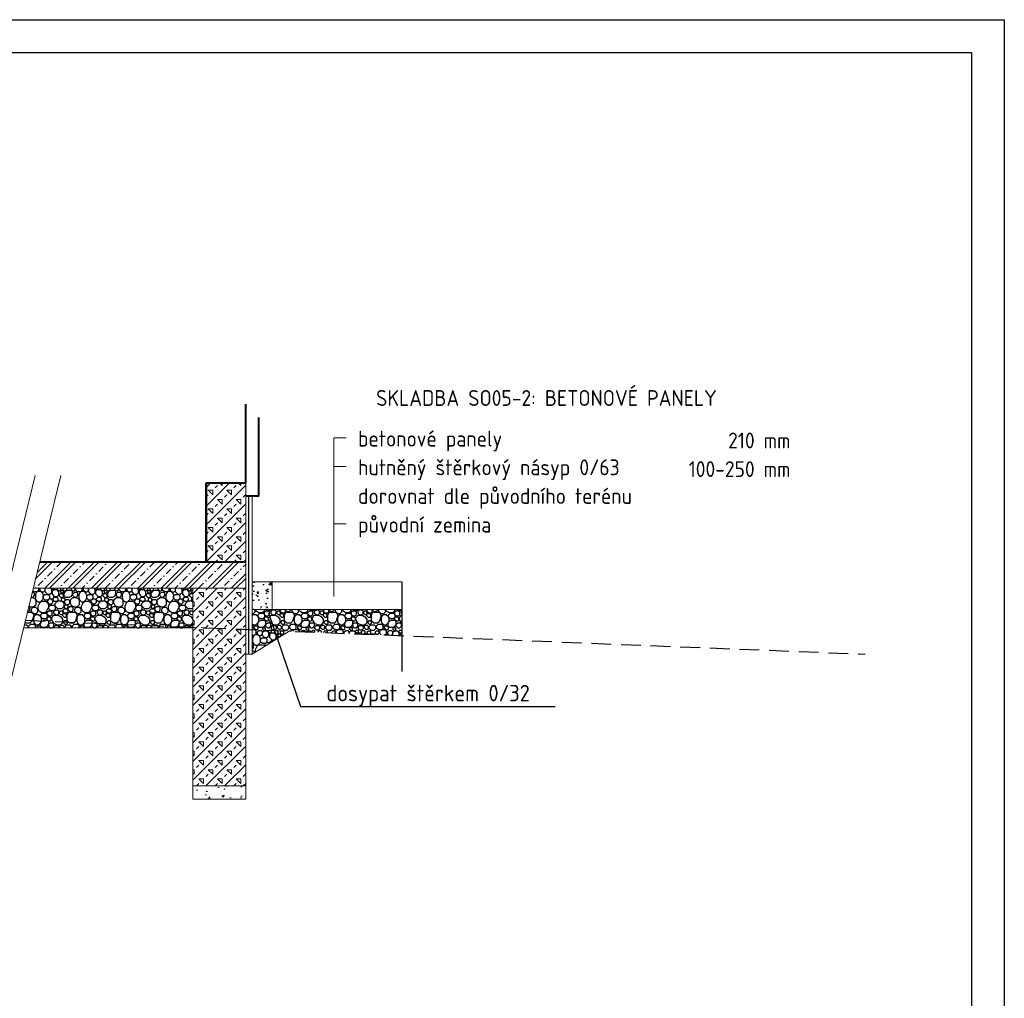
# Model space of a CAD drawing. Header units: millimetres. Extents: x 574189 to 1856771, y -1280639 to 333486.
# Tile 23 of 59: x 595719 to 603189, y -252649 to -245224. Entities that reach past the tile are written whole.
import ezdxf
from ezdxf import colors
from ezdxf.entities.mleader import LeaderData, LeaderLine
from ezdxf.enums import TextEntityAlignment as Align
from ezdxf.math import Vec2, Vec3

# ---------------------------------------------------------------- set-up
doc = ezdxf.new("R2010")
doc.units = ezdxf.units.MM
doc.linetypes.add('DASHED', pattern=[4.5, 3, -1.5])
for name, color, linetype, lineweight in [('CKSTENY_REZ', 6, 'Continuous', 50), ('IN_C_TENKA', 7, 'Continuous', 18), ('IN_C_TLUSTA', 5, 'Continuous', 40), ('koty', 7, 'Continuous', 25), ('pohledy', 7, 'Continuous', 25), ('srafy', 7, 'Continuous', 18)]:
    doc.layers.add(name, color=color, linetype=linetype, lineweight=lineweight)
doc.layers.add('IN_TEXT', color=7, linetype='Continuous')
doc.styles.add('iso', font='isocp.shx')
doc.linetypes.add('CIKCAK', pattern='A,0.00254,-5.08,[131,ltypeshp.shx,S=5.08,R=0,X=-5.08,Y=0],-10.16,[131,ltypeshp.shx,S=5.08,R=180,X=5.08,Y=0],-5.08', length=20.32254)
pattern_1 = [(0, (1705.05, 62.85), (0, 329.64882), [11.31377, -318.33505]), (0, (1705.05, 90.16), (0, 329.64882), [11.31377, -318.33505]), (90, (1724.37, 70.85), (-329.64882, 2e-14), [11.31377, -318.33505]), (90, (1697.05, 70.85), (-329.64882, 2e-14), [11.31377, -318.33505]), (45, (1716.37, 62.85), (2e-07, 329.648825), [11.31377, -454.88007]), (45, (1697.05, 82.16), (2e-07, 329.648825), [11.31377, -454.88007]), (135, (1705.05, 62.85), (-329.648825, 2e-07), [11.31377, -454.88007]), (135, (1724.37, 82.16), (-329.648825, 2e-07), [11.31377, -454.88007]), (0, (1709.65, 183.32), (0, 329.64882), [11.31377, -318.33505]), (0, (1709.65, 210.64), (0, 329.64882), [11.31377, -318.33505]), (90, (1728.97, 191.32), (-329.64882, 2e-14), [11.31377, -318.33505]), (90, (1701.65, 191.32), (-329.64882, 2e-14), [11.31377, -318.33505]), (45, (1720.97, 183.32), (2e-07, 329.648825), [11.31377, -454.88007]), (45, (1701.65, 202.64), (2e-07, 329.648825), [11.31377, -454.88007]), (135, (1709.65, 183.32), (-329.648825, 2e-07), [11.31377, -454.88007]), (135, (1728.97, 202.64), (-329.648825, 2e-07), [11.31377, -454.88007]), (0, (2001.9, 136.14), (0, 329.64882), [11.31377, -318.33505]), (0, (2001.9, 163.45), (0, 329.64882), [11.31377, -318.33505]), (90, (1993.9, 144.14), (-329.64882, 2e-14), [11.31377, -318.33505]), (90, (2021.2, 144.14), (-329.64882, 2e-14), [11.31377, -318.33505]), (45, (2013.2, 136.14), (2e-07, 329.648825), [11.31377, -454.88007]), (45, (1993.9, 155.45), (2e-07, 329.648825), [11.31377, -454.88007]), (135, (2001.9, 136.14), (-329.648825, 2e-07), [11.31377, -454.88007]), (135, (2021.2, 155.45), (-329.648825, 2e-07), [11.31377, -454.88007]), (0, (1699.42, 316), (0, 329.64882), [11.31377, -318.33505]), (0, (1699.42, 343.3), (0, 329.64882), [11.31377, -318.33505]), (90, (1691.42, 324), (-329.64882, 2e-14), [11.31377, -318.33505]), (90, (1718.73, 324), (-329.64882, 2e-14), [11.31377, -318.33505]), (45, (1710.73, 316), (2e-07, 329.648825), [11.31377, -454.88007]), (45, (1691.42, 335.3), (2e-07, 329.648825), [11.31377, -454.88007]), (135, (1699.42, 316), (-329.648825, 2e-07), [11.31377, -454.88007]), (135, (1718.73, 335.3), (-329.648825, 2e-07), [11.31377, -454.88007]), (0, (1762.3, 316), (0, 329.64882), [11.31377, -318.33505]), (0, (1762.3, 343.3), (0, 329.64882), [11.31377, -318.33505]), (90, (1754.3, 324), (-329.64882, 2e-14), [11.31377, -318.33505]), (90, (1781.63, 324), (-329.64882, 2e-14), [11.31377, -318.33505]), (45, (1773.63, 316), (2e-07, 329.648825), [11.31377, -454.88007]), (45, (1754.31, 335.3), (2e-07, 329.648825), [11.31377, -454.88007]), (135, (1762.31, 316), (-329.648825, 2e-07), [11.31377, -454.88007]), (135, (1781.63, 335.3), (-329.648825, 2e-07), [11.31377, -454.88007]), (0, (1985.23, 318.23), (0, 329.64882), [11.31377, -318.33505]), (0, (1985.23, 345.54), (0, 329.64882), [11.31377, -318.33505]), (90, (1977.23, 326.23), (-329.64882, 2e-14), [11.31377, -318.33505]), (90, (2004.54, 326.23), (-329.64882, 2e-14), [11.31377, -318.33505]), (45, (1996.54, 318.23), (2e-07, 329.648825), [11.31377, -454.88007]), (45, (1977.23, 337.54), (2e-07, 329.648825), [11.31377, -454.88007]), (135, (1985.23, 318.23), (-329.648825, 2e-07), [11.31377, -454.88007]), (135, (2004.54, 337.54), (-329.648825, 2e-07), [11.31377, -454.88007]), (0, (2016.52, 235.88), (0, 329.64882), [11.31377, -318.33505]), (0, (2016.52, 263.2), (0, 329.64882), [11.31377, -318.33505]), (90, (2008.52, 243.88), (-329.64882, 2e-14), [11.31377, -318.33505]), (90, (2035.84, 243.88), (-329.64882, 2e-14), [11.31377, -318.33505]), (45, (2027.84, 235.88), (2e-07, 329.648825), [11.31377, -454.88007]), (45, (2008.52, 255.2), (2e-07, 329.648825), [11.31377, -454.88007]), (135, (2016.52, 235.88), (-329.648825, 2e-07), [11.31377, -454.88007]), (135, (2035.84, 255.2), (-329.648825, 2e-07), [11.31377, -454.88007]), (0, (1893.2, 17.72), (0, 329.64882), [8.6138, -321.03503]), (0, (1893.2, 38.5), (0, 329.64882), [8.6138, -321.03503]), (90, (1887.12, 23.8), (-329.64882, 2e-14), [8.6138, -321.03503]), (90, (1907.9, 23.8), (-329.64882, 2e-14), [8.6138, -321.03503]), (45, (1901.83, 17.72), (329.648825, -4e-07), [8.6138, -457.58005]), (45, (1887.12, 32.42), (329.648825, -4e-07), [8.6138, -457.58005]), (135, (1893.2, 17.72), (4e-07, 329.648825), [8.6138, -457.58005]), (135, (1907.92, 32.42), (4e-07, 329.648825), [8.6138, -457.58005]), (0, (1938.9, 327.2), (0, 329.64882), [8.6138, -321.03503]), (0, (1938.9, 348), (0, 329.64882), [8.6138, -321.03503]), (90, (1932.8, 333.3), (-329.64882, 2e-14), [8.6138, -321.03503]), (90, (1953.6, 333.3), (-329.64882, 2e-14), [8.6138, -321.03503]), (45, (1947.5, 327.22), (329.648825, -4e-07), [8.6138, -457.58005]), (45, (1932.8, 341.92), (329.648825, -4e-07), [8.6138, -457.58005]), (135, (1938.88, 327.22), (4e-07, 329.648825), [8.6138, -457.58005]), (135, (1953.59, 341.92), (4e-07, 329.648825), [8.6138, -457.58005]), (0, (2010.22, 299.36), (0, 329.64882), [8.6138, -321.03503]), (0, (2010.22, 320.16), (0, 329.64882), [8.6138, -321.03503]), (90, (2004.13, 305.45), (-329.64882, 2e-14), [8.6138, -321.03503]), (90, (2024.92, 305.45), (-329.64882, 2e-14), [8.6138, -321.03503]), (45, (2018.83, 299.36), (329.648825, -4e-07), [8.6138, -457.58005]), (45, (2004.13, 314.07), (329.648825, -4e-07), [8.6138, -457.58005]), (135, (2010.22, 299.36), (4e-07, 329.648825), [8.6138, -457.58005]), (135, (2024.92, 314.07), (4e-07, 329.648825), [8.6138, -457.58005]), (0, (1741.36, 159.38), (0, 329.64882), [15.81472, -313.8341]), (0, (1741.36, 197.56), (0, 329.64882), [15.81472, -313.8341]), (90, (1730.18, 170.56), (-329.64882, 2e-14), [15.81472, -313.8341]), (90, (1768.36, 170.56), (-329.64882, 2e-14), [15.81472, -313.8341]), (45, (1757.18, 159.38), (-2e-07, 329.648824), [15.81472, -450.37912]), (45, (1730.18, 186.38), (-2e-07, 329.648824), [15.81472, -450.37912]), (135, (1741.36, 159.38), (-329.648824, -2e-07), [15.81472, -450.37912]), (135, (1768.36, 186.38), (-329.648824, -2e-07), [15.81472, -450.37912]), (0, (1715.5, 212.22), (0, 329.64882), [15.81472, -313.8341]), (0, (1715.5, 250.4), (0, 329.64882), [15.81472, -313.8341]), (90, (1704.33, 223.4), (-329.64882, 2e-14), [15.81472, -313.8341]), (90, (1742.5, 223.4), (-329.64882, 2e-14), [15.81472, -313.8341]), (45, (1731.33, 212.22), (-2e-07, 329.648824), [15.81472, -450.37912]), (45, (1704.33, 239.22), (-2e-07, 329.648824), [15.81472, -450.37912]), (135, (1715.51, 212.22), (-329.648824, -2e-07), [15.81472, -450.37912]), (135, (1742.51, 239.22), (-329.648824, -2e-07), [15.81472, -450.37912]), (0, (1777.17, 268.56), (0, 329.64882), [15.81472, -313.8341]), (0, (1777.17, 306.74), (0, 329.64882), [15.81472, -313.8341]), (90, (1766, 279.74), (-329.64882, 2e-14), [15.81472, -313.8341]), (90, (1804.17, 279.74), (-329.64882, 2e-14), [15.81472, -313.8341]), (45, (1792.99, 268.56), (-2e-07, 329.648824), [15.81472, -450.37912]), (45, (1765.99, 295.56), (-2e-07, 329.648824), [15.81472, -450.37912]), (135, (1777.17, 268.56), (-329.648824, -2e-07), [15.81472, -450.37912]), (135, (1804.17, 295.56), (-329.648824, -2e-07), [15.81472, -450.37912]), (0, (1922.7, 36.2), (0, 329.64882), [15.81472, -313.8341]), (0, (1922.7, 74.37), (0, 329.64882), [15.81472, -313.8341]), (90, (1911.52, 47.37), (-329.64882, 2e-14), [15.81472, -313.8341]), (90, (1949.7, 47.37), (-329.64882, 2e-14), [15.81472, -313.8341]), (45, (1938.52, 36.2), (-2e-07, 329.648824), [15.81472, -450.37912]), (45, (1911.52, 63.2), (-2e-07, 329.648824), [15.81472, -450.37912]), (135, (1922.7, 36.2), (-329.648824, -2e-07), [15.81472, -450.37912]), (135, (1949.7, 63.2), (-329.648824, -2e-07), [15.81472, -450.37912]), (0, (1911.6, 126.5), (0, 329.64882), [15.81472, -313.8341]), (0, (1911.6, 164.7), (0, 329.64882), [15.81472, -313.8341]), (90, (1900.43, 137.7), (-329.64882, 2e-14), [15.81472, -313.8341]), (90, (1938.6, 137.7), (-329.64882, 2e-14), [15.81472, -313.8341]), (45, (1927.43, 126.5), (-2e-07, 329.648824), [15.81472, -450.37912]), (45, (1900.43, 153.5), (-2e-07, 329.648824), [15.81472, -450.37912]), (135, (1911.61, 126.5), (-329.648824, -2e-07), [15.81472, -450.37912]), (135, (1938.61, 153.5), (-329.648824, -2e-07), [15.81472, -450.37912]), (0, (1962.23, 133.97), (0, 329.64882), [15.81472, -313.8341]), (0, (1962.23, 172.15), (0, 329.64882), [15.81472, -313.8341]), (90, (1951.04, 145.16), (-329.64882, 2e-14), [15.81472, -313.8341]), (90, (1989.22, 145.16), (-329.64882, 2e-14), [15.81472, -313.8341]), (45, (1978.04, 133.97), (-2e-07, 329.648824), [15.81472, -450.37912]), (45, (1951.04, 160.97), (-2e-07, 329.648824), [15.81472, -450.37912]), (135, (1962.23, 133.97), (-329.648824, -2e-07), [15.81472, -450.37912]), (135, (1989.22, 160.97), (-329.648824, -2e-07), [15.81472, -450.37912]), (0, (1916.3, 216.9), (0, 329.64882), [15.81472, -313.8341]), (0, (1916.3, 255.08), (0, 329.64882), [15.81472, -313.8341]), (90, (1905.1, 228.08), (-329.64882, 2e-14), [15.81472, -313.8341]), (90, (1943.3, 228.08), (-329.64882, 2e-14), [15.81472, -313.8341]), (45, (1932.1, 216.9), (-2e-07, 329.648824), [15.81472, -450.37912]), (45, (1905.11, 243.9), (-2e-07, 329.648824), [15.81472, -450.37912]), (135, (1916.3, 216.9), (-329.648824, -2e-07), [15.81472, -450.37912]), (135, (1943.3, 243.9), (-329.648824, -2e-07), [15.81472, -450.37912]), (0, (1857.58, 307.9), (0, 329.64882), [15.81472, -313.8341]), (0, (1857.58, 346.1), (0, 329.64882), [15.81472, -313.8341]), (90, (1846.4, 319.1), (-329.64882, 2e-14), [15.81472, -313.8341]), (90, (1884.58, 319.1), (-329.64882, 2e-14), [15.81472, -313.8341]), (45, (1873.4, 307.9), (-2e-07, 329.648824), [15.81472, -450.37912]), (45, (1846.4, 334.9), (-2e-07, 329.648824), [15.81472, -450.37912]), (135, (1857.58, 307.9), (-329.648824, -2e-07), [15.81472, -450.37912]), (135, (1884.58, 334.9), (-329.648824, -2e-07), [15.81472, -450.37912]), (0, (1799.03, 310.02), (0, 329.64882), [25.50632, -304.1425]), (0, (1799.03, 351.3), (0, 329.64882), [25.50632, -304.1425]), (90, (1786.74, 322.3), (-329.64882, 2e-14), [16.7131, -312.93572]), (90, (1836.82, 322.3), (-329.64882, 2e-14), [16.7131, -312.93572]), (45, (1824.54, 310.02), (-2e-07, 329.648824), [17.38045, -448.81339]), (45, (1786.74, 339.02), (-2e-07, 329.648824), [17.38045, -448.81339]), (135, (1799.03, 310.02), (-329.648824, -2e-07), [17.38045, -448.81339]), (135, (1836.82, 339.02), (-329.648824, -2e-07), [17.38045, -448.81339]), (0, (1718, 17.26), (0, 329.64882), [25.50632, -304.1425]), (0, (1718, 58.55), (0, 329.64882), [25.50632, -304.1425]), (90, (1705.7, 29.55), (-329.64882, 2e-14), [16.7131, -312.93572]), (90, (1755.8, 29.55), (-329.64882, 2e-14), [16.7131, -312.93572]), (45, (1743.5, 17.26), (-2e-07, 329.648824), [17.38045, -448.81339]), (45, (1705.7, 46.26), (-2e-07, 329.648824), [17.38045, -448.81339]), (135, (1718, 17.26), (-329.648824, -2e-07), [17.38045, -448.81339]), (135, (1755.8, 46.26), (-329.648824, -2e-07), [17.38045, -448.81339]), (0, (1774.28, 21.9), (0, 329.64882), [25.50632, -304.1425]), (0, (1774.28, 63.2), (0, 329.64882), [25.50632, -304.1425]), (90, (1762, 34.2), (-329.64882, 2e-14), [16.7131, -312.93572]), (90, (1812.07, 34.2), (-329.64882, 2e-14), [16.7131, -312.93572]), (45, (1799.78, 21.9), (-2e-07, 329.648824), [17.38045, -448.81339]), (45, (1761.99, 50.9), (-2e-07, 329.648824), [17.38045, -448.81339]), (135, (1774.28, 21.9), (-329.648824, -2e-07), [17.38045, -448.81339]), (135, (1812.07, 50.9), (-329.648824, -2e-07), [17.38045, -448.81339]), (0, (1864.83, 105.65), (0, 329.64882), [25.50632, -304.1425]), (0, (1864.83, 146.94), (0, 329.64882), [25.50632, -304.1425]), (90, (1852.54, 117.94), (-329.64882, 2e-14), [16.7131, -312.93572]), (90, (1902.63, 117.94), (-329.64882, 2e-14), [16.7131, -312.93572]), (45, (1890.34, 105.65), (-2e-07, 329.648824), [17.38045, -448.81339]), (45, (1852.54, 134.65), (-2e-07, 329.648824), [17.38045, -448.81339]), (135, (1864.83, 105.65), (-329.648824, -2e-07), [17.38045, -448.81339]), (135, (1902.63, 134.65), (-329.648824, -2e-07), [17.38045, -448.81339]), (0, (1924.4, 166.3), (0, 329.64882), [25.50632, -304.1425]), (0, (1924.4, 207.6), (0, 329.64882), [25.50632, -304.1425]), (90, (1912.1, 178.6), (-329.64882, 2e-14), [16.7131, -312.93572]), (90, (1962.2, 178.6), (-329.64882, 2e-14), [16.7131, -312.93572]), (45, (1949.9, 166.3), (-2e-07, 329.648824), [17.38045, -448.81339]), (45, (1912.1, 195.3), (-2e-07, 329.648824), [17.38045, -448.81339]), (135, (1924.4, 166.3), (-329.648824, -2e-07), [17.38045, -448.81339]), (135, (1962.2, 195.3), (-329.648824, -2e-07), [17.38045, -448.81339]), (0, (1882.73, 247.82), (0, 329.64882), [25.50632, -304.1425]), (0, (1882.73, 289.12), (0, 329.64882), [25.50632, -304.1425]), (90, (1870.44, 260.1), (-329.64882, 2e-14), [16.7131, -312.93572]), (90, (1920.52, 260.1), (-329.64882, 2e-14), [16.7131, -312.93572]), (45, (1908.23, 247.82), (-2e-07, 329.648824), [17.38045, -448.81339]), (45, (1870.44, 276.83), (-2e-07, 329.648824), [17.38045, -448.81339]), (135, (1882.73, 247.82), (-329.648824, -2e-07), [17.38045, -448.81339]), (135, (1920.52, 276.83), (-329.648824, -2e-07), [17.38045, -448.81339]), (0, (1698.64, 115.86), (0, 329.64882), [13.2373, -316.41153]), (0, (1694.65, 144.2), (0, 329.64882), [13.2373, -316.41153]), (90, (1689.1, 125.4), (-329.64882, 2e-14), [13.2373, -316.41153]), (90, (1717.43, 121.4), (-329.64882, 2e-14), [13.2373, -316.41153]), (45, (1711.88, 115.86), (-2e-07, 329.648824), [7.84565, -458.34818]), (45, (1689.1, 138.64), (-2e-07, 329.648824), [7.84565, -458.34818]), (135, (1698.64, 115.86), (-329.648825, 4e-07), [13.48975, -452.70409]), (135, (1717.43, 134.65), (-329.648825, 4e-07), [13.48975, -452.70409]), (0, (1832.75, 21.67), (0, 329.64882), [13.2373, -316.41153]), (0, (1828.76, 50), (0, 329.64882), [13.2373, -316.41153]), (90, (1823.2, 31.2), (-329.64882, 2e-14), [13.2373, -316.41153]), (90, (1851.54, 27.2), (-329.64882, 2e-14), [13.2373, -316.41153]), (45, (1846, 21.67), (-2e-07, 329.648824), [7.84565, -458.34818]), (45, (1823.21, 44.44), (-2e-07, 329.648824), [7.84565, -458.34818]), (135, (1832.75, 21.67), (-329.648825, 4e-07), [13.48975, -452.70409]), (135, (1851.54, 40.45), (-329.648825, 4e-07), [13.48975, -452.70409]), (0, (1962.47, 20.93), (0, 329.64882), [20.11658, -309.53225]), (0, (1962.47, 52.15), (0, 329.64882), [20.11658, -309.53225]), (90, (1953.17, 30.23), (-329.64882, 2e-14), [12.63499, -317.01384]), (90, (1991.87, 30.23), (-329.64882, 2e-14), [12.63499, -317.01384]), (45, (1982.58, 20.93), (-2e-07, 329.648824), [13.1395, -453.05434]), (45, (1953.17, 42.86), (-2e-07, 329.648824), [13.1395, -453.05434]), (135, (1962.47, 20.93), (-329.648824, -2e-07), [13.1395, -453.05434]), (135, (1991.87, 42.86), (-329.648824, -2e-07), [13.1395, -453.05434]), (0, (1700, 148.3), (0, 329.64882), [20.11658, -309.53225]), (0, (1700, 179.52), (0, 329.64882), [20.11658, -309.53225]), (90, (1690.7, 157.6), (-329.64882, 2e-14), [12.63499, -317.01384]), (90, (1729.4, 157.6), (-329.64882, 2e-14), [12.63499, -317.01384]), (45, (1720.1, 148.3), (-2e-07, 329.648824), [13.1395, -453.05434]), (45, (1690.7, 170.23), (-2e-07, 329.648824), [13.1395, -453.05434]), (135, (1700, 148.3), (-329.648824, -2e-07), [13.1395, -453.05434]), (135, (1729.4, 170.23), (-329.648824, -2e-07), [13.1395, -453.05434]), (0, (1953.66, 236.83), (0, 329.64882), [20.11658, -309.53225]), (0, (1953.66, 268.05), (0, 329.64882), [20.11658, -309.53225]), (90, (1944.37, 246.12), (-329.64882, 2e-14), [12.63499, -317.01384]), (90, (1983.07, 246.12), (-329.64882, 2e-14), [12.63499, -317.01384]), (45, (1973.78, 236.83), (-2e-07, 329.648824), [13.1395, -453.05434]), (45, (1944.37, 258.75), (-2e-07, 329.648824), [13.1395, -453.05434]), (135, (1953.66, 236.83), (-329.648824, -2e-07), [13.1395, -453.05434]), (135, (1983.07, 258.75), (-329.648824, -2e-07), [13.1395, -453.05434]), (0, (2009.46, 25.65), (0, 329.64882), [14.237, -315.41183]), (0, (2005.17, 56.1), (0, 329.64882), [14.237, -315.41183]), (90, (1999.2, 35.9), (-329.64882, 2e-14), [14.237, -315.41183]), (90, (2029.67, 31.62), (-329.64882, 2e-14), [14.237, -315.41183]), (45, (2023.7, 25.65), (4e-07, 329.648825), [8.43817, -457.75567]), (45, (1999.2, 50.15), (4e-07, 329.648825), [8.43817, -457.75567]), (135, (2009.46, 25.65), (-329.648824, -2e-07), [14.50851, -451.68532]), (135, (2029.67, 45.85), (-329.648824, -2e-07), [14.50851, -451.68532]), (0, (1910.46, 88.85), (0, 329.64882), [14.237, -315.41183]), (0, (1906.17, 119.3), (0, 329.64882), [14.237, -315.41183]), (90, (1900.2, 99.1), (-329.64882, 2e-14), [14.237, -315.41183]), (90, (1930.66, 94.82), (-329.64882, 2e-14), [14.237, -315.41183]), (45, (1924.7, 88.85), (4e-07, 329.648825), [8.43817, -457.75567]), (45, (1900.2, 113.35), (4e-07, 329.648825), [8.43817, -457.75567]), (135, (1910.46, 88.85), (-329.648824, -2e-07), [14.50851, -451.68532]), (135, (1930.66, 109.05), (-329.648824, -2e-07), [14.50851, -451.68532]), (0, (2004.15, 266.12), (0, 329.64882), [14.237, -315.41183]), (0, (1999.86, 296.6), (0, 329.64882), [14.237, -315.41183]), (90, (1993.9, 276.38), (-329.64882, 2e-14), [14.237, -315.41183]), (90, (2024.35, 272.1), (-329.64882, 2e-14), [14.237, -315.41183]), (45, (2018.39, 266.12), (4e-07, 329.648825), [8.43817, -457.75567]), (45, (1993.9, 290.62), (4e-07, 329.648825), [8.43817, -457.75567]), (135, (2004.15, 266.12), (-329.648824, -2e-07), [14.50851, -451.68532]), (135, (2024.35, 286.33), (-329.648824, -2e-07), [14.50851, -451.68532]), (0, (1859.7, 237.35), (0, 329.64882), [26.89994, -302.74888]), (0, (1854.43, 152.64), (0, 329.64882), [26.89994, -302.74888]), (333.43495, (1886.6, 237.35), (329.6489, 659.2976), [15.1327, -721.9845]), (333.43495, (2216.25, 237.35), (329.6489, 659.2976), [15.1327, -721.9845]), (333.43495, (2545.9, 237.35), (329.6489, 659.2976), [15.1327, -721.9845]), (333.43495, (2875.55, 237.35), (329.6489, 659.2976), [15.1327, -721.9845]), (333.43495, (3205.2, 237.35), (329.6489, 659.2976), [15.1327, -721.9845]), (296.56505, (1900.14, 230.6), (659.2977, 329.6488), [21.27495, -715.8422]), (296.56505, (2229.8, 230.6), (659.2977, 329.6488), [21.27495, -715.8422]), (296.56505, (2559.4, 230.6), (659.2977, 329.6488), [21.27495, -715.8422]), (296.56505, (2889.1, 230.6), (659.2977, 329.6488), [21.27495, -715.8422]), (296.56505, (3218.7, 230.6), (659.2977, 329.6488), [21.27495, -715.8422]), (153.43495, (1854.4, 152.64), (-329.6489, -659.2976), [15.1327, -721.9845]), (153.43495, (2184.1, 152.64), (-329.6489, -659.2976), [15.1327, -721.9845]), (153.43495, (2513.7, 152.64), (-329.6489, -659.2976), [15.1327, -721.9845]), (153.43495, (2843.4, 152.64), (-329.6489, -659.2976), [15.1327, -721.9845]), (153.43495, (3173, 152.64), (-329.6489, -659.2976), [15.1327, -721.9845]), (116.56505, (1840.9, 159.4), (-659.2977, -329.6488), [21.27495, -715.8422]), (116.56505, (2170.55, 159.4), (-659.2977, -329.6488), [21.27495, -715.8422]), (116.56505, (2500.2, 159.4), (-659.2977, -329.6488), [21.27495, -715.8422]), (116.56505, (2829.84, 159.4), (-659.2977, -329.6488), [21.27495, -715.8422]), (116.56505, (3159.5, 159.4), (-659.2977, -329.6488), [21.27495, -715.8422]), (26.56505, (1881.3, 152.64), (-329.6489, 659.2976), [15.1327, -721.9845]), (26.56505, (2211, 152.64), (-329.6489, 659.2976), [15.1327, -721.9845]), (26.56505, (2540.6, 152.64), (-329.6489, 659.2976), [15.1327, -721.9845]), (26.56505, (2870.3, 152.64), (-329.6489, 659.2976), [15.1327, -721.9845]), (26.56505, (3199.9, 152.64), (-329.6489, 659.2976), [15.1327, -721.9845]), (90, (1831.38, 178.44), (-329.64882, 2e-14), [22.6185, -307.03032]), (270, (1909.65, 211.6), (329.64882, 2e-14), [22.6185, -307.03032]), (63.43495, (1894.9, 159.4), (-659.2977, 329.6488), [33.0631, -704.0541]), (63.43495, (2224.5, 159.4), (-659.2977, 329.6488), [33.0631, -704.0541]), (63.43495, (2554.2, 159.4), (-659.2977, 329.6488), [33.0631, -704.0541]), (63.43495, (2883.8, 159.4), (-659.2977, 329.6488), [33.0631, -704.0541]), (63.43495, (3213.46, 159.4), (-659.2977, 329.6488), [33.0631, -704.0541]), (63.43495, (1831.4, 201.05), (-659.2977, 329.6488), [33.0631, -704.0541]), (63.43495, (2161, 201.05), (-659.2977, 329.6488), [33.0631, -704.0541]), (63.43495, (2490.7, 201.05), (-659.2977, 329.6488), [33.0631, -704.0541]), (63.43495, (2820.3, 201.05), (-659.2977, 329.6488), [33.0631, -704.0541]), (63.43495, (3150, 201.05), (-659.2977, 329.6488), [33.0631, -704.0541]), (26.56505, (1846.2, 230.6), (-329.6489, 659.2976), [15.1327, -721.9845]), (26.56505, (2175.8, 230.6), (-329.6489, 659.2976), [15.1327, -721.9845]), (26.56505, (2505.5, 230.6), (-329.6489, 659.2976), [15.1327, -721.9845]), (26.56505, (2835.1, 230.6), (-329.6489, 659.2976), [15.1327, -721.9845]), (26.56505, (3164.8, 230.6), (-329.6489, 659.2976), [15.1327, -721.9845]), (0, (1742.84, 154.97), (0, 329.64882), [31.23535, -298.41348]), (0, (1738.54, 72.92), (0, 329.64882), [31.23535, -298.41348]), (333.43495, (1774.1, 484.6), (329.6489, 659.2976), [15.1327, -721.9845]), (333.43495, (2103.7, 484.6), (329.6489, 659.2976), [15.1327, -721.9845]), (333.43495, (2433.4, 484.6), (329.6489, 659.2976), [15.1327, -721.9845]), (333.43495, (2763, 484.6), (329.6489, 659.2976), [15.1327, -721.9845]), (333.43495, (3092.7, 484.6), (329.6489, 659.2976), [15.1327, -721.9845]), (296.56505, (1787.6, 148.2), (659.2977, 329.6488), [22.5, -714.61715]), (296.56505, (2117.26, 148.2), (659.2977, 329.6488), [22.5, -714.61715]), (296.56505, (2446.9, 148.2), (659.2977, 329.6488), [22.5, -714.61715]), (296.56505, (2776.56, 148.2), (659.2977, 329.6488), [22.5, -714.61715]), (296.56505, (3106.2, 148.2), (659.2977, 329.6488), [22.5, -714.61715]), (251.56505, (1797.7, 128.1), (988.9464, -329.6489), [43.0939, -999.3472]), (251.56505, (2127.3, 128.1), (988.9464, -329.6489), [43.0939, -999.3472]), (251.56505, (2457, 128.1), (988.9464, -329.6489), [43.0939, -999.3472]), (251.56505, (2786.6, 128.1), (988.9464, -329.6489), [43.0939, -999.3472]), (251.56505, (3116.3, 128.1), (988.9464, -329.6489), [43.0939, -999.3472]), (251.56505, (3445.9, 128.1), (988.9464, -329.6489), [43.0939, -999.3472]), (251.56505, (3775.6, 128.1), (988.9464, -329.6489), [43.0939, -999.3472]), (251.56505, (4105.2, 128.1), (988.9464, -329.6489), [43.0939, -999.3472]), (251.56505, (2127.3, -201.6), (988.9464, -329.6489), [43.0939, -999.3472]), (251.56505, (2457, -201.6), (988.9464, -329.6489), [43.0939, -999.3472]), (45, (1769.77, 72.9), (-329.64882, 329.64882), [20.1895, -446.00424]), (45, (2099.4, 72.9), (-329.64882, 329.64882), [20.1895, -446.00424]), (135, (1738.54, 72.9), (-329.64882, -329.64882), [20.1895, -446.00424]), (135, (2068.2, 72.9), (-329.64882, -329.64882), [20.1895, -446.00424]), (206.56505, (1742.84, 154.97), (-2e-05, -329.6488), [15.0716, -722.04556]), (206.56505, (2072.5, 154.97), (-2e-05, -329.6488), [15.0716, -722.04556]), (243.434947, (1729.36, 148.23), (329.64879, 2e-05), [21.0169, -716.10026]), (243.434947, (1729.36, 477.88), (329.64879, 2e-05), [21.0169, -716.10026]), (270, (1719.96, 129.43), (329.64879, 2e-14), [33.64197, -296.00684]), (296.56505, (1719.96, 95.8), (329.64878, 329.6488), [9.6087, -727.5084]), (296.56505, (1719.96, 425.44), (329.64878, 329.6488), [9.6087, -727.5084]), (296.56505, (1390.3, 425.44), (329.64878, 329.6488), [9.6087, -727.5084]), (0, (1830.18, 313.83), (0, 329.64882), [18.82613, -310.8227]), (0, (1830.18, 233.73), (0, 329.64882), [18.82613, -310.8227]), (315, (1849, 313.83), (329.6488, 4e-14), [21.2911, -444.90272]), (225, (1864.06, 248.78), (-7e-14, -329.6488), [21.2911, -444.90272]), (225, (1500.53, 643.48), (-7e-14, -329.6488), [21.2911, -444.90272]), (315, (1815.13, 248.78), (329.6488, 4e-14), [21.2911, -444.90272]), (288.43489, (1864.06, 298.78), (329.64882, -0.00034), [15.3287, -1027.1124]), (288.43489, (1864.06, 628.42), (329.64882, -0.00034), [15.3287, -1027.1124]), (288.43489, (1534.4, -30.87), (329.64882, -0.00034), [15.3287, -1027.1124]), (251.56505, (1815.13, 298.78), (329.64882, -2e-06), [15.3287, -1027.1124]), (251.56505, (1485.48, -360.52), (329.64882, -2e-06), [15.3287, -1027.1124]), (251.56505, (1485.48, -30.87), (329.64882, -2e-06), [15.3287, -1027.1124]), (270, (1868.9, 284.23), (329.64882, 2e-14), [20.90895, -308.73987]), (270, (1810.28, 284.23), (329.64882, 2e-14), [20.90895, -308.73987]), (288.43489, (1810.28, 263.32), (329.64882, -0.00034), [15.3287, -1027.1124]), (288.43489, (1810.28, -395.97), (329.64882, -0.00034), [15.3287, -1027.1124]), (288.43489, (1810.28, -66.32), (329.64882, -0.00034), [15.3287, -1027.1124]), (251.56505, (1868.9, 263.32), (329.64882, -2e-07), [15.3287, -1027.1124]), (251.56505, (1868.9, -66.32), (329.64882, -2e-07), [15.3287, -1027.1124]), (251.56505, (1868.9, -395.97), (329.64882, -2e-07), [15.3287, -1027.1124]), (0, (1815.96, 137.83), (0, 329.64882), [18.82613, -310.8227]), (0, (1815.96, 57.73), (0, 329.64882), [18.82613, -310.8227]), (315, (1834.8, 137.83), (329.6488, 4e-14), [21.2911, -444.90272]), (225, (1815.96, 137.83), (-7e-14, -329.6488), [21.2911, -444.90272]), (225, (1849.84, 72.78), (-7e-14, -329.6488), [21.2911, -444.90272]), (315, (1800.9, 72.78), (329.6488, 4e-14), [21.2911, -444.90272]), (288.43489, (1849.84, 122.77), (329.64882, -0.00034), [15.3287, -1027.1124]), (288.43489, (1849.84, -206.88), (329.64882, -0.00034), [15.3287, -1027.1124]), (288.43489, (1849.84, -536.52), (329.64882, -0.00034), [15.3287, -1027.1124]), (251.56505, (1800.9, 122.77), (329.64882, -2e-06), [15.3287, -1027.1124]), (251.56505, (1800.9, -206.88), (329.64882, -2e-06), [15.3287, -1027.1124]), (251.56505, (1800.9, -536.52), (329.64882, -2e-06), [15.3287, -1027.1124]), (270, (1854.7, 108.23), (329.64882, 2e-14), [20.90895, -308.73987]), (270, (1796.06, 108.23), (329.64882, 2e-14), [20.90895, -308.73987]), (288.43489, (1796.06, 87.32), (329.64882, -0.00034), [15.3287, -1027.1124]), (288.43489, (1796.06, -242.33), (329.64882, -0.00034), [15.3287, -1027.1124]), (288.43489, (1796.06, -571.98), (329.64882, -0.00034), [15.3287, -1027.1124]), (251.56505, (1854.7, 87.32), (329.64882, -2e-07), [15.3287, -1027.1124]), (251.56505, (1854.7, -242.33), (329.64882, -2e-07), [15.3287, -1027.1124]), (251.56505, (1854.7, -571.98), (329.64882, -2e-07), [15.3287, -1027.1124]), (0, (1897.25, 343.22), (0, 329.64882), [20.51725, -309.13157]), (0, (1901.66, 291.2), (0, 329.64882), [20.35775, -309.29107]), (90, (1885.36, 307.5), (-329.64882, 2e-14), [23.82807, -305.82075]), (90, (1934.44, 303.64), (-329.64882, 2e-14), [22.90835, -306.74048]), (135, (1901.66, 291.2), (-329.64883, 2e-14), [23.0417, -443.15213]), (135, (1934.44, 326.54), (-329.64883, 2e-14), [23.57925, -442.6146]), (45, (1922.02, 291.2), (2e-14, 329.64883), [17.57568, -448.61818]), (45, (1885.36, 331.33), (2e-14, 329.64883), [16.81255, -449.3813]), (0, (1956.3, -55.5), (0, 329.64882), [20.51725, -309.13157]), (0, (1951.88, -3.5), (0, 329.64882), [20.35775, -309.29107]), (90, (1940, -39.2), (-329.64882, 2e-14), [23.82807, -305.82075]), (90, (1989.07, -43.07), (-329.64882, 2e-14), [22.90835, -306.74048]), (135, (1956.29, -55.5), (-329.64883, 2e-14), [23.0417, -443.15213]), (135, (1989.07, -20.16), (-329.64883, 2e-14), [23.57925, -442.6146]), (45, (1976.64, -55.5), (2e-14, 329.64883), [17.57568, -448.61818]), (45, (1940, -15.38), (2e-14, 329.64883), [16.81255, -449.3813]), (0, (1859.66, 41.17), (0, 329.64882), [27.30448, -302.34435]), (0, (1874.5, 93.87), (0, 329.64882), [27.30448, -302.34435]), (90, (1849.85, 51), (-329.64882, 2e-14), [17.74663, -311.9022]), (90, (1911.6, 66.3), (-329.64882, 2e-14), [17.74663, -311.9022]), (135, (1859.66, 41.17), (-329.64883, -329.64883), [13.87905, -452.3148]), (135, (1911.6, 84.06), (-329.64883, -329.64883), [13.87905, -452.3148]), (135, (1859.66, 370.82), (-329.64883, -329.64883), [13.87905, -452.3148]), (135, (1911.6, 413.7), (-329.64883, -329.64883), [13.87905, -452.3148]), (26.56505, (1886.97, 41.17), (-1e-05, 329.64882), [17.99845, -719.11875]), (26.56505, (2216.62, 41.17), (-1e-05, 329.64882), [17.99845, -719.11875]), (26.56505, (1858.4, 85.83), (-1e-05, 329.64882), [17.99845, -719.11875]), (26.56505, (2188.04, 85.82), (-1e-05, 329.64882), [17.99845, -719.11875]), (63.43495, (1903.07, 49.22), (-1.2e-05, 329.648833), [19.10685, -718.01029]), (63.43495, (1849.85, 68.74), (-1.2e-05, 329.648833), [19.10685, -718.01029]), (0, (1710.3, 267.84), (0, 329.64882), [27.30448, -302.34435]), (0, (1725.14, 320.54), (0, 329.64882), [27.30448, -302.34435]), (90, (1700.5, 277.66), (-329.64882, 2e-14), [17.74663, -311.9022]), (90, (1762.25, 292.98), (-329.64882, 2e-14), [17.74663, -311.9022]), (135, (1710.3, 267.84), (-329.64883, -329.64883), [13.87905, -452.3148]), (135, (1762.25, 310.73), (-329.64883, -329.64883), [13.87905, -452.3148]), (135, (2039.95, 267.84), (-329.64883, -329.64883), [13.87905, -452.3148]), (135, (2091.9, 310.73), (-329.64883, -329.64883), [13.87905, -452.3148]), (26.56505, (1737.6, 267.84), (-1e-05, 329.64882), [17.99845, -719.11875]), (26.56505, (1709.04, 312.5), (-1e-05, 329.64882), [17.99845, -719.11875]), (26.56505, (2067.26, 267.84), (-1e-05, 329.64882), [17.99845, -719.11875]), (26.56505, (2038.7, 312.5), (-1e-05, 329.64882), [17.99845, -719.11875]), (63.43495, (1753.71, 275.9), (-1.2e-05, 329.648833), [19.10685, -718.01029]), (63.43495, (1700.49, 295.4), (-1.2e-05, 329.648833), [19.10685, -718.01029]), (0, (1774.8, 193.85), (0, 329.64882), [22.09075, -307.55807]), (0, (1765.83, 266.68), (0, 329.64882), [22.09075, -307.55807]), (45, (1796.9, 193.85), (2e-14, 329.64883), [27.17145, -439.0224]), (45, (1746.62, 247.46), (2e-14, 329.64883), [27.17145, -439.0224]), (333.43495, (1787.92, 266.68), (329.648833, 1.2e-05), [21.30067, -715.8165]), (153.43495, (1774.81, 193.85), (-329.648833, -1.2e-05), [21.30067, -715.8165]), (296.56505, (1806.97, 257.15), (329.64881, 2e-05), [20.44148, -716.6757]), (116.56505, (1755.76, 203.37), (-329.64881, -2e-05), [20.44148, -716.6757]), (296.56505, (1806.97, -72.5), (329.64881, 2e-05), [20.44148, -716.6757]), (116.56505, (1755.76, -126.28), (-329.64881, -2e-05), [20.44148, -716.6757]), (90, (1816.1, 213.06), (-329.64882, 2e-14), [25.8067, -303.84215]), (90, (1746.62, 221.66), (-329.64882, 2e-14), [25.8067, -303.84215]), (0, (1982.75, 240.28), (0, 329.64882), [23.40648, -306.24235]), (0, (1982.75, 181.05), (0, 329.64882), [23.40648, -306.24235]), (90, (2029.07, 200.03), (-329.64882, 2e-14), [21.27698, -308.37185]), (90, (1959.83, 200.03), (-329.64882, 2e-14), [21.27698, -308.37185]), (135, (2029.07, 221.3), (-329.64883, 2e-14), [21.26255, -444.9313]), (45, (1959.83, 221.3), (2e-14, 329.64883), [21.26255, -444.9313]), (315, (1959.83, 200.03), (329.64883, 2e-14), [21.26255, -444.9313]), (225, (2029.07, 200.03), (2e-14, -329.64883), [21.26255, -444.9313]), (333.43495, (2006.16, 240.28), (329.648822, 1e-06), [8.8107, -728.30647]), (26.56505, (2006.16, 181.05), (-329.648822, -1e-05), [8.8107, -728.30647]), (333.43495, (1974.87, 184.99), (329.648822, 1e-06), [8.8107, -728.30647]), (26.56505, (1974.87, 236.34), (-329.648822, -1e-05), [8.8107, -728.30647]), (0, (1796.8, 143.75), (0, 329.64882), [19.35807, -310.29075]), (0, (1792.72, 192.5), (0, 329.64882), [19.35807, -310.29075]), (90, (1828.8, 156.4), (-329.64882, 2e-14), [19.35807, -310.29075]), (90, (1780.06, 160.48), (-329.64882, 2e-14), [19.35807, -310.29075]), (45, (1816.15, 143.75), (2e-14, 329.64883), [17.90207, -448.29177]), (45, (1780.06, 179.84), (2e-14, 329.64883), [17.90207, -448.29177]), (315, (1812.08, 192.5), (329.64883, 2e-14), [23.65625, -442.5376]), (315, (1780.06, 160.48), (329.64883, 2e-14), [23.65625, -442.5376]), (0, (1971.95, 58.13), (0, 329.64882), [30.32627, -299.32255]), (0, (1951.48, 130.73), (0, 329.64882), [30.32627, -299.32255]), (90, (2019.16, 75), (-329.64882, 2e-14), [21.12335, -308.52547]), (90, (1934.6, 92.74), (-329.64882, 2e-14), [21.12335, -308.52547]), (45, (2002.28, 58.13), (2e-14, 329.64883), [23.86565, -442.32817]), (45, (1934.6, 113.85), (2e-14, 329.64883), [23.86565, -442.32817]), (333.43495, (1981.8, 130.73), (329.648822, -1e-05), [23.95245, -713.16473]), (153.43495, (1971.95, 58.13), (-329.648822, 1e-05), [23.95245, -713.16473]), (303.69007, (2003.23, 120.02), (329.64884, -2e-05), [28.71, -1159.8557]), (303.69007, (1673.58, -209.63), (329.64884, -2e-05), [28.71, -1159.8557]), (303.69007, (1673.58, -539.28), (329.64884, -2e-05), [28.71, -1159.8557]), (303.69007, (1604.96, 92.74), (329.64884, -2e-05), [28.71, -1159.8557]), (303.69007, (1604.96, -236.9), (329.64884, -2e-05), [28.71, -1159.8557]), (303.69007, (1604.96, -566.55), (329.64884, -2e-05), [28.71, -1159.8557])]

msp = doc.modelspace()

# ---------------------------------------------------------------- hatches: boundary and pattern name
at = {"layer": 'IN_C_TENKA'}
h = msp.add_hatch(dxfattribs=at)
h.set_pattern_fill('AR-CONC', color=256, style=0)
h.set_pattern_definition([(50, (439870.62, -360498.13), (182.18467, -15.93909), [19.05, -209.55]), (355, (439870.62, -360498.13), (-35.24283, 191.05664), [15.24, -167.64]), (100.451, (439885.8, -360499.46), (146.9425, 175.11669), [16.19, -178.09]), (46.1842, (439870.62, -360447.33), (271.07904, -42.04233), [28.575, -314.325]), (96.6356, (439893.2, -360450.83), (237.40423, 247.42556), [24.285, -267.135]), (351.184, (439870.62, -360447.33), (237.4046, 247.4251), [22.86, -251.46]), (21, (439896.02, -360460.03), (151.61488, -102.26552), [19.05, -209.55]), (326, (439896.02, -360460.03), (61.80203, 184.18797), [15.24, -167.64]), (71.4514, (439908.66, -360468.55), (213.41649, 81.92286), [16.19, -178.09]), (37.5, (439870.62, -360498.13), (3.088603, 84.555039), [0, -165.608, 0, -170.18, 0, -168.275]), (7.5, (439870.62, -360498.13), (66.819663, 100.180575), [0, -97.028, 0, -161.798, 0, -64.135]), (327.5, (439813.98, -360498.13), (135.590595, -5.728744), [0, -63.5, 0, -198.12, 0, -262.89]), (317.5, (439788.58, -360498.13), (148.12918, 25.42649), [0, -82.55, 0, -131.572, 0, -186.69])])
h.paths.add_polyline_path([(597062.6, -251137.8), (597433.5, -251137.8), (597433.5, -251037.8), (597054.3, -251037.8)])
at = {"layer": 'pohledy'}
h = msp.add_hatch(dxfattribs=at)
h.set_pattern_fill('AR-CONC', color=256, scale=0.8)
h.set_pattern_definition([(50, (1705.08, 0), (145.747735, -12.751268), [15.24, -167.64]), (355, (1705.08, 0), (-28.194737, 152.845476), [12.192, -134.112467]), (100.451445, (1717.22, -1.06), (117.552998, 140.0942), [12.952007, -142.472196]), (46.1842, (1705.08, 40.64), (216.863233, -33.63386), [22.86, -251.46]), (96.635558, (1723.15, 37.84), (189.92331, 197.9409), [19.42802, -213.70849]), (351.18415, (1705.08, 40.64), (189.92331, 197.9409), [18.28797, -201.167786]), (21, (1725.4, 30.48), (121.291513, -81.812159), [15.24, -167.64]), (326, (1725.4, 30.48), (49.441623, 147.350373), [12.192, -134.112]), (71.451445, (1735.5, 23.66), (170.733135, 65.538215), [12.952007, -142.47195]), (37.5, (1705.077, 0), (2.4708826, 67.644031), [0, -132.4864, 0, -136.144, 0, -134.62]), (7.5, (1705.08, 0), (53.45573, 80.14446), [0, -77.6224, 0, -129.4384, 0, -51.308]), (327.5, (1659.763, 0), (108.472476, -4.582995), [0, -50.8, 0, -158.496, 0, -210.312]), (317.5, (1639.44, 0), (118.503345, 20.341193), [0, -66.04, 0, -105.2576, 0, -149.352])])
h.paths.add_polyline_path([(597633.5, -249487.8), (597483.5, -249487.8), (597483.5, -249697.8), (597633.5, -249697.8)])
h = msp.add_hatch(dxfattribs=at)
h.set_pattern_fill('LIAPOR', color=256, scale=25, pattern_type=2)
h.set_pattern_definition(pattern_1)
h.paths.add_polyline_path([(597033.5, -249537.8), (595821.9, -249537.8), (595762.6, -249780.9), (597033.5, -249833.7)])
h.paths.add_polyline_path([(595762.6, -249780.9), (595748.8, -249837.8), (597133.5, -249837.8)])
h = msp.add_hatch(dxfattribs=at)
h.set_pattern_fill('LIAPOR', color=256, scale=25, pattern_type=2)
h.set_pattern_definition(pattern_1)
h.paths.add_polyline_path([(598617.3, -249697.8), (597483.5, -249697.8), (597483.5, -249851.8), (598617.3, -249897.2)])
h.paths.add_polyline_path([(597763.5, -249863), (597483.5, -249851.8), (597483.5, -250037.8)])
at = {"layer": 'srafy'}
h = msp.add_hatch(dxfattribs=at)
h.set_pattern_fill('BETON-PERLITBETON', color=256, scale=25, style=0)
h.set_pattern_definition([(45, (439870.62, -360498.13), (-70.71068, 70.71068), []), (45, (439941.33, -360498.13), (-70.71068, 70.71068), [25, -75]), (135, (439994.37, -360480.45), (-70.71068, -70.71068), [50, -50]), (0, (439959.01, -360445.1), (70.710678, 70.710678), [35.35534, -106.066017]), (90, (439994.366, -360480.45), (-70.710678, 70.710678), [35.35534, -106.066017])])
h.paths.add_polyline_path([(597433.5, -249337.8), (597283.5, -249337.8), (597283.5, -248737.8), (597433.5, -248737.8), (597433.5, -248837.8)])
h.paths.add_polyline_path([(597283.5, -249843.8), (597133.5, -249837.8), (597033.5, -249833.7), (597033.5, -251037.8), (597283.5, -251037.8)])
h.paths.add_polyline_path([(597203.5, -249337.8), (597203.5, -248737.8), (597133.5, -248737.8), (597133.5, -249337.8)])
h.paths.add_polyline_path([(597433.5, -249849.8), (597283.5, -249843.8), (597283.5, -251037.8), (597433.5, -251037.8)])
h.paths.add_polyline_path([(597203.5, -248737.8), (597203.5, -249337.8), (597283.5, -249337.8), (597283.5, -248737.8)])
h.paths.add_polyline_path([(597133.5, -249837.8), (597283.5, -249843.8), (597283.5, -249537.8), (597033.5, -249537.8), (597033.5, -249833.7)])
h.paths.add_polyline_path([(597283.5, -249537.8), (597283.5, -249843.8), (597433.5, -249849.8), (597433.5, -249537.8)])
h = msp.add_hatch(dxfattribs=at)
h.set_pattern_fill('BETON-ZELEZOBETON', color=256, scale=25, style=0)
h.set_pattern_definition([(45, (439870.62, -360498.13), (-88.38835, 88.38835), []), (45, (439905.98, -360498.13), (-88.38835, 88.38835), []), (45, (439976.69, -360498.13), (-53.03301, 123.74369), [50, -25, 0, -25])])
h.paths.add_polyline_path([(597283.5, -249537.8), (597283.5, -249337.8), (597133.5, -249337.8), (596352.3, -249337.8), (596366.1, -249537.8), (595821.9, -249537.8)])
h.paths.add_polyline_path([(596352.3, -249337.8), (595870.7, -249337.8), (595848.5, -249428.5), (596366.1, -249537.8)], flags=17)
h.paths.add_polyline_path([(596366.1, -249537.8), (595821.9, -249537.8), (595848.5, -249428.5)], flags=17)
h.paths.add_polyline_path([(597283.5, -249537.8), (597283.5, -249337.8), (597433.5, -249337.8), (597433.5, -249537.8)])

# ---------------------------------------------------------------- linework, layer by layer
at = {"layer": 'CKSTENY_REZ'}
msp.add_line((597133.5, -249337.8), (597133.5, -248737.8), dxfattribs=at)
at = {"layer": 'DEFPOINTS'}
msp.add_line((598617.3, -249487.8), (598617.3, -250168.3), dxfattribs=at)
at = {"layer": 'IN_C_TENKA'}
for p, q in [((595835.7, -248681), (595458.5, -250228.1)), ((595835.7, -248681), (595458.5, -250228.1)), ((596030.8, -248681), (595653.6, -250228.1)), ((596030.8, -248681), (595653.6, -250228.1)), ((597433.5, -251137.8), (597433.5, -248737.8)), ((597483.5, -248837.8), (597483.5, -250037.8)), ((597483.5, -249487.8), (598617.3, -249487.8)), ((597633.5, -249487.8), (597633.5, -249697.8)), ((595821.9, -249537.8), (597433.5, -249537.8)), ((597033.5, -249537.8), (597033.5, -251137.8)), ((597433.5, -250737.8), (597433.5, -249537.8)), ((597483.5, -249697.8), (598617.3, -249697.8)), ((595748.8, -249837.8), (597033.5, -249837.8)), ((597483.5, -250037.8), (597763.5, -249863)), ((597483.5, -250037.8), (597433.5, -250037.8)), ((597433.5, -250937.8), (597433.5, -250637.8)), ((597033.5, -251037.8), (597433.5, -251037.8)), ((597033.5, -251137.8), (597433.5, -251137.8))]:
    msp.add_line(p, q, dxfattribs=at)
at = {"layer": 'IN_C_TLUSTA'}
for p, q in [((597433.5, -248737.8), (597433.5, -248141.7)), ((597533.5, -248837.8), (597533.5, -248241.7)), ((597133.5, -248737.8), (597433.5, -248737.8)), ((597133.5, -249337.8), (597133.5, -248737.8)), ((597533.5, -248837.8), (597433.5, -248837.8)), ((595870.7, -249337.8), (597433.5, -249337.8))]:
    msp.add_line(p, q, dxfattribs=at)
at = {"layer": 'koty', "color": 7, "lineweight": 0}
for p, q in [((598102.8, -248395.4), (598102.8, -249599.6)), ((598194.6, -248395.4), (598102.8, -248395.4)), ((598194.6, -248612.8), (598102.8, -248612.8)), ((598194.6, -249047.7), (598102.8, -249047.7))]:
    msp.add_line(p, q, dxfattribs=at)
at = {"layer": 'pohledy', "linetype": 'CIKCAK', "ltscale": 5}
msp.add_line((597458.5, -250037.8), (597458.5, -248837.8), dxfattribs=at)
at = {"layer": 'pohledy'}
for points in [[(574188.9, -245223.9), (603188.9, -245223.9), (603188.9, -260073.9), (574188.9, -260073.9)], [(574438.9, -245473.9), (602938.9, -245473.9), (602938.9, -259823.9), (574438.9, -259823.9)]]:
    msp.add_lwpolyline(points, close=True, dxfattribs=at)
at = {"layer": 'pohledy', "linetype": 'DASHED', "ltscale": 50}
msp.add_lwpolyline([(595762.6, -249780.9), (597133.5, -249837.8), (602133.5, -250037.8)], dxfattribs=at)

# ---------------------------------------------------------------- texts
at = {"layer": 'koty', "color": 7, "lineweight": 0, "style": 'iso'}
for s, p in [('SKLADBA SO05-2: BETONOVÉ PANELY', (598422.9, -248190.2)), ('betonové panely', (598285.5, -248498.8)), ('hutněný štěrkový násyp 0/63', (598285.5, -248716.3)), ('dorovnat dle původního terénu', (598285.5, -248933.8)), ('původní zemina', (598285.5, -249151.2))]:
    msp.add_text(s, height=120, dxfattribs=at).set_placement(p, align=Align.BOTTOM_LEFT)
for s, p in [('210 mm', (601566.3, -248512.5)), ('100-250 mm', (601566.3, -248729.9))]:
    msp.add_text(s, height=120, dxfattribs=at).set_placement(p, align=Align.BOTTOM_RIGHT)

# ---------------------------------------------------------------- leaders
at = {"layer": 'IN_TEXT'}
ml = msp.add_multileader_mtext('Standard', dxfattribs=at)
ml.set_content('dosypat štěrkem 0/32', color=256, style='iso')
ml.set_leader_properties()
ml.build(insert=Vec2(0, 0))
ml.multileader.update_dxf_attribs({"text_left_attachment_type": 5, "text_right_attachment_type": 5, "dogleg_length": 100, "arrow_head_size": 100})
ctx = ml.context
ctx.base_point, ctx.char_height, ctx.arrow_head_size, ctx.plane_origin = Vec3(597949.1, -250433.8), 125, 100, Vec3(620582.6, -256560.5)
ctx.left_attachment, ctx.right_attachment, ctx.text_align_type = 5, 5, 2
notes = []
notes.append((ctx, [(1, (1, 1, 0), (597849.1, -250433.8), (1, 0), 100, [(0, [(597573.5, -249628.6)], 0, [])])]))
ctx.mtext.insert, ctx.mtext.width, ctx.mtext.defined_height, ctx.mtext.alignment, ctx.mtext.flow_direction = Vec3(599588.8, -250271), 2354.23, 298.2, 3, 5
for ctx, leaders in notes:
    for number, flags, end, landing, length, lines in leaders:
        leader = LeaderData()
        leader.index, (leader.has_last_leader_line, leader.has_dogleg_vector, leader.attachment_direction) = number, flags
        leader.last_leader_point, leader.dogleg_vector, leader.dogleg_length = Vec3(end), Vec3(landing), length
        for number, points, colour, breaks in lines:
            line = LeaderLine()
            line.index, line.vertices, line.color, line.breaks = number, Vec3.list(points), colors.encode_raw_color(colour), breaks
            leader.lines.append(line)
        ctx.leaders.append(leader)

doc.saveas('drawing.dxf')
